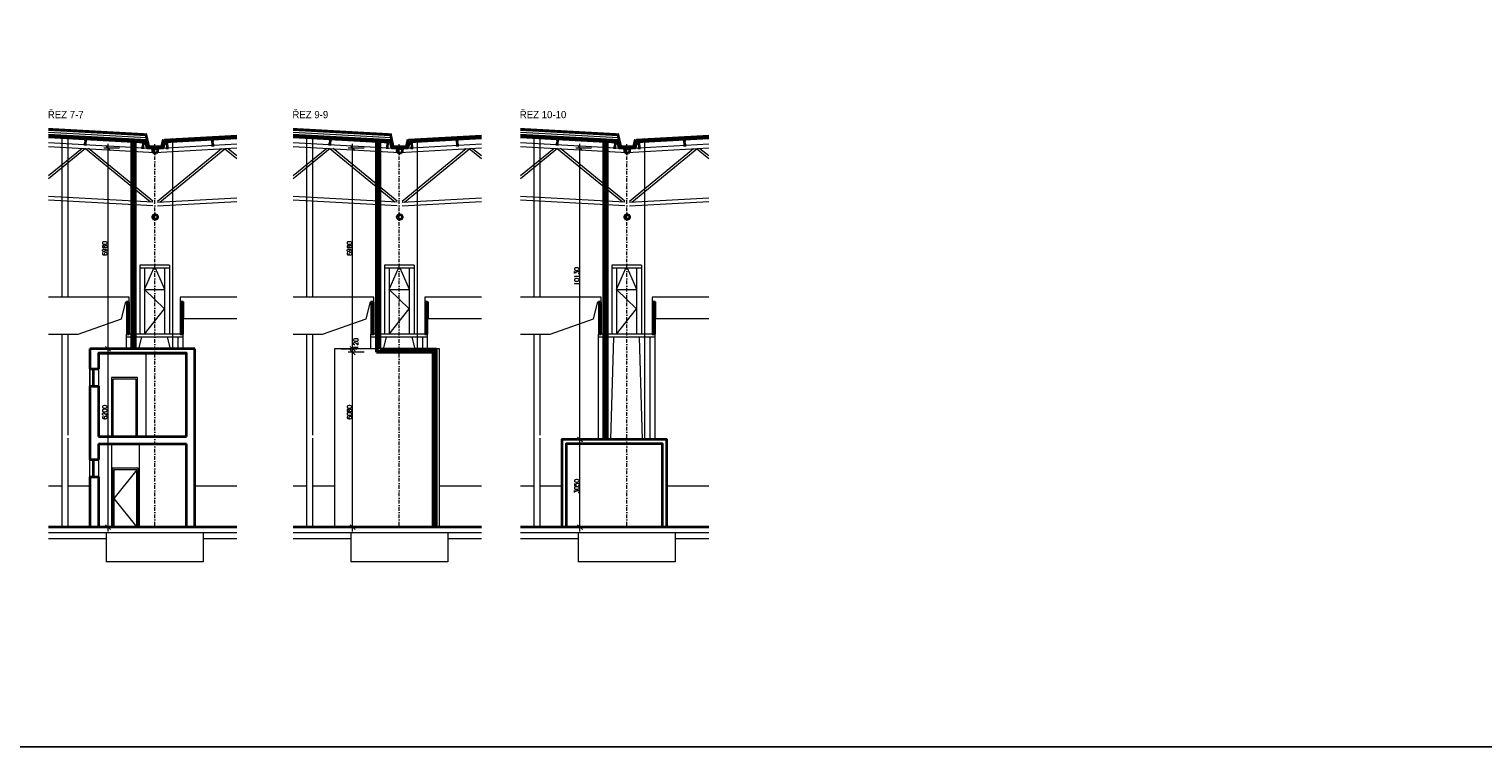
# Model space of a CAD drawing. Header units: millimetres. Extents: x -485339 to 350584, y -2181201 to -313328.
# Tile 67 of 115: x 47745 to 98275, y -1189934 to -1164978. Entities that reach past the tile are written whole.
import ezdxf

# ---------------------------------------------------------------- set-up
doc = ezdxf.new("R2010")
doc.units = ezdxf.units.MM
doc.header["$LTSCALE"] = 10
doc.linetypes.add('DASHDOT', pattern=[25.4, 12.7, -6.35, 0, -6.35])
doc.linetypes.add('ČÁRKOVANÁ', pattern=[19.05, 12.7, -6.35])
doc.layers.get('Defpoints').update_dxf_attribs({"color": 201})
for name, color, linetype, lineweight in [('N_kóty', 10, 'Continuous', 18), ('N_čáry_obrys', 10, 'Continuous', 35), ('N_čáry_obv.plášt', 212, 'Continuous', 18), ('N_čáry_obv.plášt_obrys', 212, 'Continuous', 35), ('N_čáry_plné', 10, 'Continuous', 18), ('N_čáry_pod', 10, 'ČÁRKOVANÁ', 18), ('St__otvory_dveře', 40, 'Continuous', 18), ('St_otvory_okna', 40, 'Continuous', 18), ('St_popis', 250, 'Continuous', 18), ('St_sloupy_opláštění_pohled', 25, 'ČÁRKOVANÁ', 18), ('St_čáry_obrys', 5, 'Continuous', 35), ('St_čáry_plné', 250, 'Continuous', 18), ('St_šrafy', 250, 'Continuous', 18)]:
    doc.layers.add(name, color=color, linetype=linetype, lineweight=lineweight)
doc.styles.add('Andy', font='txt')
doc.styles.get("Standard").update_dxf_attribs({"font": 'simplex.shx', "width": 0.8})
doc.linetypes.add('IZOLACE', pattern='A,0.0001,-0.1,[134,ltypeshp.shx,S=0.1,R=0,X=-0.1,Y=0],-0.2,[134,ltypeshp.shx,S=0.1,R=180,X=0.1,Y=0],-0.1', length=0.4001)
doc.linetypes.add('ZIGZAG', pattern='A,0.00254,-5.08,[131,ltypeshp.shx,S=5.08,R=0,X=-5.08,Y=0],-10.16,[131,ltypeshp.shx,S=5.08,R=180,X=5.08,Y=0],-5.08', length=20.32254)
doc.dimstyles.new('stavebníM100', dxfattribs={"dimtxt": 165, "dimasz": 170, "dimexe": 150, "dimexo": 100, "dimgap": 30, "dimtad": 1, "dimdec": 0, "dimtxsty": 'Standard', "dimblk": 'OBLIQUE', "dimcen": -2.5, "dimdle": 150, "dimclrd": 256, "dimclre": 256, "dimclrt": 256, "dimadec": 4, "dimazin": 0, "dimtfac": 1, "dimtdec": 0, "dimtmove": 2, "dimatfit": 3, "dimldrblk": 'OBLIQUE', "dimfxl": 400, "dimfxlon": 1, "dimlwd": -1, "dimlwe": -1, "dimarcsym": 0})

# ---------------------------------------------------------------- blocks, each defined once
blk = doc.blocks.new('G$C17CABAA1')
at = {"layer": 'St_čáry_obrys'}
for points in [[(-45, 0), (45, 0)], [(0, 0), (0, -180)], [(-45, -180), (45, -180)]]:
    blk.add_lwpolyline(points, dxfattribs=at)
blk = doc.blocks.new('G$CB422E4FE')
at = {"layer": 'St_čáry_obrys'}
for points in [[(50, 0), (-50, 0)], [(0, -1111), (0, 0)], [(50, -1111), (-50, -1111)]]:
    blk.add_lwpolyline(points, dxfattribs=at)
blk = doc.blocks.new('_OBLIQUE')
at = {"color": 0, "linetype": 'ByBlock'}
blk.add_line((-0.5, -0.5), (0.5, 0.5), dxfattribs=at)
blk = doc.blocks.new('*D2669')
at = {"layer": 'Defpoints', "color": 0, "transparency": 16777216}
for p in [(49525, -1176095), (50489, -1176095), (49715, -1182295)]:
    blk.add_point(p, dxfattribs=at)
at = {"layer": 'N_kóty', "transparency": 16777216}
for p, q in [((50089, -1176095), (50639, -1176095)), ((50489, -1182445), (50489, -1175945)), ((50089, -1182295), (50639, -1182295))]:
    blk.add_line(p, q, dxfattribs=at)
at = {"layer": 'N_kóty', "linetype": 'ByBlock', "transparency": 16777216, "xscale": 170, "yscale": 170, "zscale": 170}
for p, rotation in [((50489, -1176095), 90), ((50489, -1182295), 270)]:
    blk.add_blockref('_OBLIQUE', p, dxfattribs=dict(at, rotation=rotation))
at = {"layer": 'N_kóty', "transparency": 16777216, "insert": (50376, -1178299), "char_height": 165, "attachment_point": 5, "rotation": 90}
blk.add_mtext('6200', dxfattribs=at)
blk = doc.blocks.new('*D2670')
at = {"layer": 'Defpoints', "color": 0, "transparency": 16777216}
for p in [(50489, -1169115), (51586, -1169115), (49525, -1176095)]:
    blk.add_point(p, dxfattribs=at)
at = {"layer": 'N_kóty', "transparency": 16777216}
for p, q in [((50889, -1169115), (50339, -1169115)), ((50489, -1176245), (50489, -1168965)), ((50089, -1176095), (50639, -1176095))]:
    blk.add_line(p, q, dxfattribs=at)
at = {"layer": 'N_kóty', "linetype": 'ByBlock', "transparency": 16777216, "xscale": 170, "yscale": 170, "zscale": 170}
for p, rotation in [((50489, -1169115), 90), ((50489, -1176095), 270)]:
    blk.add_blockref('_OBLIQUE', p, dxfattribs=dict(at, rotation=rotation))
at = {"layer": 'N_kóty', "transparency": 16777216, "insert": (50376, -1172605), "char_height": 165, "attachment_point": 5, "rotation": 90}
blk.add_mtext('6980', dxfattribs=at)
blk = doc.blocks.new('*D2690')
at = {"layer": 'Defpoints', "color": 0, "transparency": 16777216}
for p in [(58990, -1176215), (59822, -1176215), (58217, -1182295)]:
    blk.add_point(p, dxfattribs=at)
at = {"layer": 'N_kóty', "transparency": 16777216}
for p, q in [((59390, -1176215), (58840, -1176215)), ((58990, -1182445), (58990, -1176065)), ((58590, -1182295), (59140, -1182295))]:
    blk.add_line(p, q, dxfattribs=at)
at = {"layer": 'N_kóty', "linetype": 'ByBlock', "transparency": 16777216, "xscale": 170, "yscale": 170, "zscale": 170}
for p, rotation in [((58990, -1176215), 90), ((58990, -1182295), 270)]:
    blk.add_blockref('_OBLIQUE', p, dxfattribs=dict(at, rotation=rotation))
at = {"layer": 'N_kóty', "transparency": 16777216, "insert": (58878, -1178299), "char_height": 165, "attachment_point": 5, "rotation": 90}
blk.add_mtext('6080', dxfattribs=at)
blk = doc.blocks.new('*D2691')
at = {"layer": 'Defpoints', "color": 0, "transparency": 16777216}
for p in [(58990, -1169115), (60087, -1169115), (58027, -1176095)]:
    blk.add_point(p, dxfattribs=at)
at = {"layer": 'N_kóty', "transparency": 16777216}
for p, q in [((59390, -1169115), (58840, -1169115)), ((58990, -1176245), (58990, -1168965)), ((58590, -1176095), (59140, -1176095))]:
    blk.add_line(p, q, dxfattribs=at)
at = {"layer": 'N_kóty', "linetype": 'ByBlock', "transparency": 16777216, "xscale": 170, "yscale": 170, "zscale": 170}
for p, rotation in [((58990, -1169115), 90), ((58990, -1176095), 270)]:
    blk.add_blockref('_OBLIQUE', p, dxfattribs=dict(at, rotation=rotation))
at = {"layer": 'N_kóty', "transparency": 16777216, "insert": (58878, -1172605), "char_height": 165, "attachment_point": 5, "rotation": 90}
blk.add_mtext('6980', dxfattribs=at)
blk = doc.blocks.new('*D2692')
at = {"layer": 'Defpoints', "color": 0, "transparency": 16777216}
for p in [(58990, -1176095), (59822, -1176095), (59822, -1176215)]:
    blk.add_point(p, dxfattribs=at)
at = {"layer": 'N_kóty', "transparency": 16777216}
for p, q in [((59390, -1176095), (58840, -1176095)), ((59390, -1176215), (58840, -1176215)), ((58990, -1176365), (58990, -1175945))]:
    blk.add_line(p, q, dxfattribs=at)
at = {"layer": 'N_kóty', "linetype": 'ByBlock', "transparency": 16777216, "xscale": 170, "yscale": 170, "zscale": 170}
for p, rotation in [((58990, -1176095), 90), ((58990, -1176215), 270)]:
    blk.add_blockref('_OBLIQUE', p, dxfattribs=dict(at, rotation=rotation))
at = {"layer": 'N_kóty', "transparency": 16777216, "insert": (59105, -1175914), "char_height": 165, "attachment_point": 5, "rotation": 90}
blk.add_mtext('120', dxfattribs=at)
blk = doc.blocks.new('*D2693')
at = {"layer": 'Defpoints', "color": 0, "transparency": 16777216}
for p in [(66893, -1179245), (67725, -1179245), (66120, -1182295)]:
    blk.add_point(p, dxfattribs=at)
at = {"layer": 'N_kóty', "transparency": 16777216}
for p, q in [((67293, -1179245), (66743, -1179245)), ((66893, -1182445), (66893, -1179095)), ((66493, -1182295), (67043, -1182295))]:
    blk.add_line(p, q, dxfattribs=at)
at = {"layer": 'N_kóty', "linetype": 'ByBlock', "transparency": 16777216, "xscale": 170, "yscale": 170, "zscale": 170}
for p, rotation in [((66893, -1179245), 90), ((66893, -1182295), 270)]:
    blk.add_blockref('_OBLIQUE', p, dxfattribs=dict(at, rotation=rotation))
at = {"layer": 'N_kóty', "transparency": 16777216, "insert": (66781, -1180871), "char_height": 165, "attachment_point": 5, "rotation": 90}
blk.add_mtext('3050', dxfattribs=at)
blk = doc.blocks.new('*D2694')
at = {"layer": 'Defpoints', "color": 0, "transparency": 16777216}
for p in [(66893, -1169115), (67990, -1169115), (66310, -1179245)]:
    blk.add_point(p, dxfattribs=at)
at = {"layer": 'N_kóty', "transparency": 16777216}
for p, q in [((67293, -1169115), (66743, -1169115)), ((66893, -1179395), (66893, -1168965)), ((66493, -1179245), (67043, -1179245))]:
    blk.add_line(p, q, dxfattribs=at)
at = {"layer": 'N_kóty', "linetype": 'ByBlock', "transparency": 16777216, "xscale": 170, "yscale": 170, "zscale": 170}
for p, rotation in [((66893, -1169115), 90), ((66893, -1179245), 270)]:
    blk.add_blockref('_OBLIQUE', p, dxfattribs=dict(at, rotation=rotation))
at = {"layer": 'N_kóty', "transparency": 16777216, "insert": (66781, -1173573), "char_height": 165, "attachment_point": 5, "rotation": 90}
blk.add_mtext('10130', dxfattribs=at)

msp = doc.modelspace()

# ---------------------------------------------------------------- linework, layer by layer
at = {"layer": 'Defpoints'}
msp.add_lwpolyline([(-480994, -929890.9), (286897.8, -929890.9), (286897.8, -1189933.9), (-480994, -1189933.9)], close=True, dxfattribs=at)
at = {"layer": 'N_čáry_obrys'}
for points in [[(51790.2, -1168604.8), (51891.9, -1169043.5), (52127.2, -1169056.5), (52362.6, -1169043.5), (52416.2, -1168811.9)], [(60291.8, -1168604.8), (60393.4, -1169043.5), (60628.8, -1169056.5), (60864.1, -1169043.5), (60917.8, -1168811.9)], [(68194.6, -1168604.8), (68296.3, -1169043.5), (68531.6, -1169056.5), (68767, -1169043.5), (68820.6, -1168811.9)]]:
    msp.add_lwpolyline(points, dxfattribs=at)
at = {"layer": 'N_čáry_obv.plášt', "linetype": 'ZIGZAG'}
for points in [[(51380.8, -1176095.1), (51380.8, -1168905.8)], [(59882.4, -1176155.1), (59882.4, -1168905.8)], [(67785.2, -1179245.1), (67785.2, -1168905.8)], [(59882.4, -1176155.1), (61833.2, -1176155.1), (61833.2, -1182295.1)]]:
    msp.add_lwpolyline(points, dxfattribs=at)
at = {"layer": 'N_čáry_obv.plášt_obrys'}
for points in [[(51320.8, -1176095.1), (51320.8, -1168902.5)], [(51440.8, -1176095.1), (51440.8, -1168909.1)], [(59822.4, -1176215.1), (59822.4, -1168902.5)], [(59942.4, -1176095.1), (59942.4, -1168909.1)], [(67725.2, -1179245.1), (67725.2, -1168902.5)], [(67845.2, -1179245.1), (67845.2, -1168909.1)], [(59822.4, -1176215.1), (61773.2, -1176215.1), (61773.2, -1182295.1)], [(59942.4, -1176095.1), (61893.2, -1176095.1), (61893.2, -1182295.1)]]:
    msp.add_lwpolyline(points, dxfattribs=at)
at = {"layer": 'N_čáry_obv.plášt_obrys', "lineweight": 18}
for points in [[(52742.5, -1176095.1), (52742.5, -1168912.7)], [(61244, -1176095.1), (61244, -1168912.7)], [(69146.8, -1179245.1), (69146.8, -1168912.7)]]:
    msp.add_lwpolyline(points, dxfattribs=at)
at = {"layer": 'N_čáry_plné'}
for points in [[(48419.2, -1168429.4), (51792.6, -1168615)], [(48419.2, -1168489.5), (51806.7, -1168675.9)], [(48419.2, -1168629.7), (51839.6, -1168817.9)], [(56920.8, -1168429.4), (60294.1, -1168615)], [(56920.8, -1168489.5), (60308.2, -1168675.9)], [(56920.8, -1168629.7), (60341.2, -1168817.9)], [(64823.6, -1168429.4), (68197, -1168615)], [(64823.6, -1168489.5), (68211.1, -1168675.9)], [(64823.6, -1168629.7), (68244, -1168817.9)]]:
    msp.add_lwpolyline(points, dxfattribs=at)
at = {"layer": 'N_čáry_plné', "linetype": 'IZOLACE', "ltscale": 6}
for points in [[(48419.2, -1168459.4), (51799.6, -1168645.4)], [(56920.8, -1168459.4), (60301.2, -1168645.4)], [(64823.6, -1168459.4), (68204, -1168645.4)]]:
    msp.add_lwpolyline(points, dxfattribs=at)
at = {"layer": 'N_čáry_plné', "linetype": 'IZOLACE', "ltscale": 12}
for points in [[(48419.2, -1168559.6), (51823.1, -1168746.9)], [(56920.8, -1168559.6), (60324.7, -1168746.9)], [(64823.6, -1168559.6), (68227.5, -1168746.9)]]:
    msp.add_lwpolyline(points, dxfattribs=at)
at = {"layer": 'N_čáry_pod', "const_width": 10}
for points in [[(48419.2, -1168419.4), (51790.2, -1168604.8)], [(56920.8, -1168419.4), (60291.8, -1168604.8)], [(64823.6, -1168419.4), (68194.6, -1168604.8)]]:
    msp.add_lwpolyline(points, dxfattribs=at)
at = {"layer": 'St__otvory_dveře'}
for points in [[(50611.6, -1179145.1), (51511.6, -1179145.1), (51511.6, -1177095.1), (50611.6, -1177095.1)], [(50661.6, -1179145.1), (51461.6, -1179145.1), (51461.6, -1177145.1), (50661.6, -1177145.1)], [(50641.6, -1182295.1), (51541.6, -1182295.1), (51541.6, -1180245.1), (50641.6, -1180245.1)], [(50691.6, -1182295.1), (51491.6, -1182295.1), (51491.6, -1180295.1), (50691.6, -1180295.1)]]:
    msp.add_lwpolyline(points, close=True, dxfattribs=at)
msp.add_lwpolyline([(51491.6, -1180295.1), (50691.6, -1181295.1), (51491.6, -1182295.1)], dxfattribs=at)
at = {"layer": 'St_otvory_okna'}
for points in [[(49961.6, -1177395.1), (49961.6, -1176795.1)], [(50011.6, -1177395.1), (50011.6, -1176795.1)], [(49961.6, -1180545.1), (49961.6, -1179945.1)], [(50011.6, -1180545.1), (50011.6, -1179945.1)]]:
    msp.add_lwpolyline(points, dxfattribs=at)
at = {"layer": 'St_sloupy_opláštění_pohled', "linetype": 'Continuous'}
for points in [[(48886.6, -1168705.5), (48886.6, -1174295.1)], [(49096.6, -1168717.1), (49096.6, -1174295.1)], [(57388.2, -1168705.5), (57388.2, -1174295.1)], [(57598.2, -1168717.1), (57598.2, -1174295.1)], [(65291, -1168705.5), (65291, -1174295.1)], [(65501, -1168717.1), (65501, -1174295.1)], [(48886.6, -1175585.1), (48886.6, -1182292.4)], [(49096.6, -1175585.1), (49096.6, -1179095.1)], [(57388.2, -1175585.1), (57388.2, -1182292.4)], [(57598.2, -1175585.1), (57598.2, -1179095.1)], [(65291, -1175585.1), (65291, -1182292.4)], [(65501, -1175585.1), (65501, -1179095.1)], [(49096.6, -1179195.1), (49096.6, -1182292.4)], [(57598.2, -1179195.1), (57598.2, -1182292.4)], [(65501, -1179195.1), (65501, -1182292.4)]]:
    msp.add_lwpolyline(points, dxfattribs=at)
at = {"layer": 'St_čáry_obrys'}
for p, q in [((53511.6, -1176095.1), (49861.6, -1176095.1)), ((49861.6, -1176095.1), (49861.6, -1176795.1)), ((53511.6, -1182295.1), (53511.6, -1176095.1)), ((49861.6, -1176795.1), (50161.6, -1176795.1)), ((49861.6, -1177395.1), (50161.6, -1177395.1)), ((49861.6, -1177395.1), (49861.6, -1179945.1)), ((49861.6, -1179945.1), (50161.6, -1179945.1)), ((49861.6, -1180545.1), (50161.6, -1180545.1)), ((49861.6, -1180545.1), (49861.6, -1182295.1))]:
    msp.add_line(p, q, dxfattribs=at)
for points in [[(48419.2, -1168692.8), (51781.6, -1168877.8)], [(54965, -1168740.4), (52472.9, -1168877.5)], [(56920.8, -1168692.8), (60283.2, -1168877.8)], [(63466.6, -1168740.4), (60974.4, -1168877.5)], [(64823.6, -1168692.8), (68186, -1168877.8)], [(71369.4, -1168740.4), (68877.3, -1168877.5)], [(51781.6, -1168877.8), (51835.6, -1169110.5), (52127.2, -1169126.6), (52418.9, -1169110.5), (52472.9, -1168877.5)], [(51818.8, -1168816.7), (51875.8, -1169062.7), (52127.2, -1169076.5), (52378.7, -1169062.7), (52435.7, -1168816.4)], [(60283.2, -1168877.8), (60337.1, -1169110.5), (60628.8, -1169126.6), (60920.4, -1169110.5), (60974.4, -1168877.5)], [(60320.4, -1168816.7), (60377.4, -1169062.7), (60628.8, -1169076.5), (60880.2, -1169062.7), (60937.3, -1168816.4)], [(68186, -1168877.8), (68240, -1169110.5), (68531.6, -1169126.6), (68823.3, -1169110.5), (68877.3, -1168877.5)], [(68223.2, -1168816.7), (68280.2, -1169062.7), (68531.6, -1169076.5), (68783, -1169062.7), (68840.1, -1168816.4)], [(53211.6, -1179145.1), (53211.6, -1176245.1), (50161.6, -1176245.1), (50161.6, -1176795.1)], [(50161.6, -1176245.1), (53211.6, -1176245.1)], [(50161.6, -1177395.1), (50161.6, -1179145.1)], [(50161.6, -1179145.1), (53211.6, -1179145.1)], [(69916, -1182295.1), (69916, -1179245.1), (66266, -1179245.1), (66266, -1182295.1)], [(50161.6, -1179395.1), (53211.6, -1179395.1)], [(50161.6, -1179395.1), (50161.6, -1179945.1)], [(53211.6, -1182295.1), (53211.6, -1179395.1)], [(69766, -1182295.1), (69766, -1179395.1), (66416, -1179395.1), (66416, -1182295.1)], [(50161.6, -1180545.1), (50161.6, -1182295.1)], [(54965, -1182295.1), (48419.2, -1182295.1)], [(63466.6, -1182295.1), (56920.8, -1182295.1)], [(71369.4, -1182295.1), (64823.6, -1182295.1)]]:
    msp.add_lwpolyline(points, dxfattribs=at)
for centre in [(52127.2, -1169211.6), (60628.8, -1169211.6), (68531.6, -1169211.6), (52127.2, -1171511.6), (60628.8, -1171511.6), (68531.6, -1171511.6)]:
    msp.add_circle(centre, 85, dxfattribs=at)
at = {"layer": 'St_čáry_plné', "linetype": 'ČÁRKOVANÁ', "const_width": 10}
for points in [[(48419.2, -1168629.7), (51818.8, -1168816.7)], [(54965, -1168677.3), (52435.7, -1168816.4)], [(56920.8, -1168629.7), (60320.4, -1168816.7)], [(63466.6, -1168677.3), (60937.3, -1168816.4)], [(64823.6, -1168629.7), (68223.2, -1168816.7)], [(71369.4, -1168677.3), (68840.1, -1168816.4)]]:
    msp.add_lwpolyline(points, dxfattribs=at)
at = {"layer": 'St_čáry_plné'}
for points in [[(48419.2, -1168629.7), (51818.8, -1168816.7)], [(48419.2, -1168742.9), (51793.4, -1168928.5)], [(54965, -1168677.3), (52435.7, -1168816.4)], [(56920.8, -1168629.7), (60320.4, -1168816.7)], [(56920.8, -1168742.9), (60294.9, -1168928.5)], [(63466.6, -1168677.3), (60937.3, -1168816.4)], [(64823.6, -1168629.7), (68223.2, -1168816.7)], [(64823.6, -1168742.9), (68197.8, -1168928.5)], [(71369.4, -1168677.3), (68840.1, -1168816.4)], [(48419.2, -1168922.7), (52127.2, -1169126.6), (54965, -1168970.5)], [(48419.2, -1169062.9), (52127.2, -1169266.8), (54965, -1169110.7)], [(49589.8, -1169126.7), (48419.2, -1170083.4)], [(49707.6, -1169133.7), (48419.2, -1170186.7)], [(51960.9, -1170994.8), (49700.5, -1169146)], [(52042.2, -1170958), (49812, -1169133.8)], [(52206.7, -1170958), (54437, -1169133.8)], [(52288.1, -1170994.8), (54548.4, -1169146)], [(54965, -1168790.5), (52461.1, -1168928.2)], [(54541.3, -1169133.7), (54965, -1169480)], [(54659.1, -1169126.7), (54965, -1169376.7)], [(56920.8, -1168922.7), (60628.8, -1169126.6), (63466.6, -1168970.5)], [(56920.8, -1169062.9), (60628.8, -1169266.8), (63466.6, -1169110.7)], [(58091.4, -1169126.7), (56920.8, -1170083.4)], [(58209.2, -1169133.7), (56920.8, -1170186.7)], [(60462.5, -1170994.8), (58202.1, -1169146)], [(60543.8, -1170958), (58313.5, -1169133.8)], [(60708.3, -1170958), (62938.6, -1169133.8)], [(60789.6, -1170994.8), (63050, -1169146)], [(63466.6, -1168790.5), (60962.7, -1168928.2)], [(63042.9, -1169133.7), (63466.6, -1169480)], [(63160.7, -1169126.7), (63466.6, -1169376.7)], [(64823.6, -1168922.7), (68531.6, -1169126.6), (71369.4, -1168970.5)], [(64823.6, -1169062.9), (68531.6, -1169266.8), (71369.4, -1169110.7)], [(65994.2, -1169126.7), (64823.6, -1170083.4)], [(66112, -1169133.7), (64823.6, -1170186.7)], [(68365.3, -1170994.8), (66104.9, -1169146)], [(68446.6, -1170958), (66216.3, -1169133.8)], [(68611.1, -1170958), (70841.4, -1169133.8)], [(68692.5, -1170994.8), (70952.8, -1169146)], [(71369.4, -1168790.5), (68865.5, -1168928.2)], [(70945.7, -1169133.7), (71369.4, -1169480)], [(71063.5, -1169126.7), (71369.4, -1169376.7)], [(52042.2, -1170999.3), (48419.2, -1170800.3)], [(52042.2, -1171119.4), (48419.2, -1170920.4)], [(52206.7, -1170999.3), (54965, -1170847.8)], [(52206.7, -1171119.4), (54965, -1170967.9)], [(60543.8, -1170999.3), (56920.8, -1170800.3)], [(60543.8, -1171119.4), (56920.8, -1170920.4)], [(60708.3, -1170999.3), (63466.6, -1170847.8)], [(60708.3, -1171119.4), (63466.6, -1170967.9)], [(68446.6, -1170999.3), (64823.6, -1170800.3)], [(68446.6, -1171119.4), (64823.6, -1170920.4)], [(68611.1, -1170999.3), (71369.4, -1170847.8)], [(68611.1, -1171119.4), (71369.4, -1170967.9)], [(51592.2, -1173185.1), (51592.2, -1175585.1)], [(52622.5, -1173185.1), (51592.2, -1173185.1)], [(52622.5, -1173285.1), (51592.2, -1173285.1)], [(51762.2, -1173285.1), (51762.2, -1175585.1)], [(51762.2, -1174030.4), (52079.8, -1173285.1)], [(52461, -1174030.4), (52143.5, -1173285.1)], [(52452.5, -1173285.1), (52452.5, -1175585.1)], [(52622.5, -1173185.1), (52622.5, -1175585.1)], [(60093.8, -1173185.1), (60093.8, -1175585.1)], [(61124, -1173185.1), (60093.8, -1173185.1)], [(61124, -1173285.1), (60093.8, -1173285.1)], [(60263.8, -1173285.1), (60263.8, -1175585.1)], [(60263.8, -1174030.4), (60581.3, -1173285.1)], [(60962.6, -1174030.4), (60645, -1173285.1)], [(60954, -1173285.1), (60954, -1175585.1)], [(61124, -1173185.1), (61124, -1175585.1)], [(67996.6, -1173185.1), (67996.6, -1175585.1)], [(69026.8, -1173185.1), (67996.6, -1173185.1)], [(69026.8, -1173285.1), (67996.6, -1173285.1)], [(68166.6, -1173285.1), (68166.6, -1175585.1)], [(68166.6, -1174030.4), (68484.2, -1173285.1)], [(68865.4, -1174030.4), (68547.9, -1173285.1)], [(68856.8, -1173285.1), (68856.8, -1175585.1)], [(69026.8, -1173185.1), (69026.8, -1175585.1)], [(48419.2, -1175585.1), (49447.6, -1175585.1), (50956.9, -1175049.3), (51109, -1174457.2), (51226.6, -1174457.2), (51226.6, -1174295.1), (48419.2, -1174295.1)], [(51762.2, -1175585.1), (52452.5, -1174706.9), (51762.2, -1174030.4), (52452.5, -1174030.4)], [(54965, -1174295.1), (52996, -1174295.1), (52996, -1174457.2), (53113.6, -1174457.2), (53113.6, -1175041.6), (54965, -1175041.6)], [(56920.8, -1175585.1), (57949.2, -1175585.1), (59458.4, -1175049.3), (59610.5, -1174457.2), (59728.2, -1174457.2), (59728.2, -1174295.1), (56920.8, -1174295.1)], [(60263.8, -1175585.1), (60954, -1174706.9), (60263.8, -1174030.4), (60954, -1174030.4)], [(63466.6, -1174295.1), (61497.5, -1174295.1), (61497.5, -1174457.2), (61615.2, -1174457.2), (61615.2, -1175041.6), (63466.6, -1175041.6)], [(64823.6, -1175585.1), (65852, -1175585.1), (67361.3, -1175049.3), (67513.4, -1174457.2), (67631, -1174457.2), (67631, -1174295.1), (64823.6, -1174295.1)], [(68166.6, -1175585.1), (68856.8, -1174706.9), (68166.6, -1174030.4), (68856.8, -1174030.4)], [(71369.4, -1174295.1), (69400.4, -1174295.1), (69400.4, -1174457.2), (69518, -1174457.2), (69518, -1175041.6), (71369.4, -1175041.6)], [(51126.6, -1174473.5), (51126.6, -1175585.1)], [(51226.6, -1174473.5), (51226.6, -1175585.1)], [(52996.6, -1174473.5), (52996.6, -1175585.1)], [(53096.6, -1174473.5), (53096.6, -1175585.1)], [(59628.2, -1174473.5), (59628.2, -1175585.1)], [(59728.2, -1174473.5), (59728.2, -1175585.1)], [(61498.2, -1174473.5), (61498.2, -1175585.1)], [(61598.2, -1174473.5), (61598.2, -1175585.1)], [(67531, -1174473.5), (67531, -1175585.1)], [(67631, -1174473.5), (67631, -1175585.1)], [(69401, -1174473.5), (69401, -1175585.1)], [(69501, -1174473.5), (69501, -1175585.1)], [(53096.6, -1175585.1), (51126.6, -1175585.1)], [(53096.6, -1175685.1), (51126.6, -1175685.1)], [(51557.7, -1176095.1), (51668.6, -1175685.1)], [(52665.6, -1176095.1), (52554.7, -1175685.1)], [(61598.2, -1175585.1), (59628.2, -1175585.1)], [(61598.2, -1175685.1), (59628.2, -1175685.1)], [(60059.2, -1176095.1), (60170.1, -1175685.1)], [(61167.1, -1176095.1), (61056.2, -1175685.1)], [(69501, -1175585.1), (67531, -1175585.1)], [(69501, -1175685.1), (67531, -1175685.1)], [(67962.1, -1179245.1), (68073, -1175685.1)], [(69070, -1179245.1), (68959.1, -1175685.1)], [(51811.6, -1179145.1), (51811.6, -1176245.1)], [(50611.6, -1179395.1), (50611.6, -1182295.1)], [(51581.6, -1182295.1), (51581.6, -1179395.1)], [(48419.2, -1180855.1), (48886.6, -1180855.1)], [(49096.6, -1180855.1), (49861.6, -1180855.1)], [(53511.6, -1180855.1), (54965, -1180855.1)], [(56920.8, -1180855.1), (57388.2, -1180855.1)], [(57598.2, -1180855.1), (58363.2, -1180855.1)], [(62013.2, -1180855.1), (63466.6, -1180855.1)], [(64823.6, -1180855.1), (65291, -1180855.1)], [(65501, -1180855.1), (66266, -1180855.1)], [(69916, -1180855.1), (71369.4, -1180855.1)], [(54965, -1182495.1), (48419.2, -1182495.1)], [(50426.6, -1182695.1), (48419.2, -1182695.1)], [(54965, -1182695.1), (53796.6, -1182695.1)], [(63466.6, -1182495.1), (56920.8, -1182495.1)], [(58928.2, -1182695.1), (56920.8, -1182695.1)], [(63466.6, -1182695.1), (62298.2, -1182695.1)], [(71369.4, -1182495.1), (64823.6, -1182495.1)], [(66831, -1182695.1), (64823.6, -1182695.1)], [(71369.4, -1182695.1), (70201, -1182695.1)], [(53796.6, -1183495.1), (50426.6, -1183495.1)], [(62298.2, -1183495.1), (58928.2, -1183495.1)], [(70201, -1183495.1), (66831, -1183495.1)]]:
    msp.add_lwpolyline(points, dxfattribs=at)
at = {"layer": 'St_čáry_plné', "linetype": 'IZOLACE', "ltscale": 7}
for points in [[(48419.2, -1168659.8), (51825.9, -1168847.2)], [(54965, -1168707.3), (52428.7, -1168846.9)], [(56920.8, -1168659.8), (60327.4, -1168847.2)], [(63466.6, -1168707.3), (60930.2, -1168846.9)], [(64823.6, -1168659.8), (68230.3, -1168847.2)], [(71369.4, -1168707.3), (68833.1, -1168846.9)]]:
    msp.add_lwpolyline(points, dxfattribs=at)
at = {"layer": 'St_čáry_plné'}
for points in [[(58363.2, -1182295.1), (62013.2, -1182295.1), (62013.2, -1176095.1), (58363.2, -1176095.1)], [(66266, -1182295.1), (69916, -1182295.1), (69916, -1179245.1), (66266, -1179245.1)]]:
    msp.add_lwpolyline(points, close=True, dxfattribs=at)
at = {"layer": 'St_šrafy', "linetype": 'DASHDOT'}
for points in [[(52111.6, -1182295.1), (52111.6, -1182234.2), (52111.6, -1168984.5)], [(60613.2, -1182295.1), (60613.2, -1182234.2), (60613.2, -1168984.5)], [(68516, -1182295.1), (68516, -1182234.2), (68516, -1168984.5)], [(52111.6, -1182295.1), (52111.6, -1182234.2), (52111.6, -1171529.5)], [(52111.6, -1182295.1), (52111.6, -1182234.2), (52111.6, -1171529.5)], [(60613.2, -1182295.1), (60613.2, -1182234.2), (60613.2, -1171529.5)], [(60613.2, -1182295.1), (60613.2, -1182234.2), (60613.2, -1171529.5)], [(68516, -1182295.1), (68516, -1182234.2), (68516, -1171529.5)], [(68516, -1182295.1), (68516, -1182234.2), (68516, -1171529.5)]]:
    msp.add_lwpolyline(points, dxfattribs=at)
at = {"layer": 'St_šrafy'}
for points in [[(51126.6, -1176095.1), (51126.6, -1175585.1)], [(51296.6, -1176095.1), (51296.6, -1175685.1)], [(52926.6, -1176095.1), (52926.6, -1175685.1)], [(53096.6, -1176095.1), (53096.6, -1175585.1)], [(59628.2, -1176095.1), (59628.2, -1175585.1)], [(59798.2, -1176095.1), (59798.2, -1175685.1)], [(61428.2, -1176095.1), (61428.2, -1175685.1)], [(61598.2, -1176095.1), (61598.2, -1175585.1)], [(67531, -1179245.1), (67531, -1175585.1)], [(67701, -1179245.1), (67701, -1175685.1)], [(69331, -1179245.1), (69331, -1175685.1)], [(69501, -1179245.1), (69501, -1175585.1)], [(49861.6, -1176795.1), (49861.6, -1177395.1)], [(49861.6, -1177395.1), (49861.6, -1176795.1)], [(50161.6, -1176795.1), (50161.6, -1177395.1)], [(50161.6, -1176795.1), (50161.6, -1177395.1)], [(49861.6, -1180545.1), (49861.6, -1179945.1)], [(50161.6, -1179945.1), (50161.6, -1180545.1)], [(50426.6, -1182495.1), (50426.6, -1183495.1)], [(53796.6, -1182495.1), (53796.6, -1183495.1)], [(58928.2, -1182495.1), (58928.2, -1183495.1)], [(62298.2, -1182495.1), (62298.2, -1183495.1)], [(66831, -1182495.1), (66831, -1183495.1)], [(70201, -1182495.1), (70201, -1183495.1)]]:
    msp.add_lwpolyline(points, dxfattribs=at)

# ---------------------------------------------------------------- block references
at = {"layer": 'St_čáry_obrys', "xscale": -1}
for p, rotation in [((49708.6, -1168813.8), 356.5599197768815), ((51705.5, -1168923.7), 356.5599197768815), ((54131.1, -1169016.6), 183.1488360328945), ((58210.1, -1168813.8), 356.5599197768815), ((60207.1, -1168923.7), 356.5599197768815), ((62632.6, -1169016.6), 183.1488360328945), ((66113, -1168813.8), 356.5599197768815), ((68109.9, -1168923.7), 356.5599197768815), ((70535.5, -1169016.6), 183.1488360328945)]:
    msp.add_blockref('G$C17CABAA1', p, dxfattribs=dict(at, rotation=rotation))
at = {"layer": 'St_čáry_obrys', "rotation": 3.440080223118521}
for p in [(52537.9, -1168923.7), (61039.5, -1168923.7), (68942.3, -1168923.7)]:
    msp.add_blockref('G$C17CABAA1', p, dxfattribs=at)
at = {"layer": 'St_čáry_obrys'}
for p in [(51176.6, -1174473.5), (53046.6, -1174473.5), (59678.2, -1174473.5), (61548.2, -1174473.5), (67581, -1174473.5), (69451, -1174473.5)]:
    msp.add_blockref('G$CB422E4FE', p, dxfattribs=at)

# ---------------------------------------------------------------- texts
at = {"layer": 'St_popis', "style": 'Andy'}
for s, p in [('ŘEZ 7-7', (48396.7, -1168076.5)), ('ŘEZ 9-9', (56898.2, -1168076.5)), ('ŘEZ 10-10', (64801, -1168076.5))]:
    msp.add_text(s, height=250, dxfattribs=at).set_placement(p)

# ---------------------------------------------------------------- dimensions: what is measured, and where the dimension line sits
at = {"layer": 'N_kóty'}
for base, p1, p2, picture, middle in [((50488.9, -1169115.3), (49525.3, -1176095.1), (51585.9, -1169115.3), '*D2670', (50376.4, -1172605.2)), ((58990.4, -1169115.3), (58026.8, -1176095.1), (60087.5, -1169115.3), '*D2691', (58877.9, -1172605.2))]:
    dim = msp.add_linear_dim(base=base, p1=p1, p2=p2, angle=90, dimstyle='stavebníM100', dxfattribs=at)
    dim.commit()
    dim.dimension.update_dxf_attribs({"geometry": picture, "text_midpoint": middle})
for base, p1, p2, picture, middle in [((66893.3, -1169115.3), (66310.1, -1179245.1), (67990.3, -1169115.3), '*D2694', (66780.8, -1173573.5)), ((58990.4, -1176095.1), (59822.4, -1176215.1), (59822.4, -1176095.1), '*D2692', (59104.8, -1175913.5)), ((50488.9, -1176095.1), (49715.3, -1182295.1), (49525.3, -1176095.1), '*D2669', (50376.4, -1178298.9)), ((58990.4, -1176215.1), (58216.8, -1182295.1), (59822.4, -1176215.1), '*D2690', (58877.9, -1178298.9)), ((66893.3, -1179245.1), (66119.7, -1182295.1), (67725.2, -1179245.1), '*D2693', (66780.8, -1180870.8))]:
    dim = msp.add_linear_dim(base=base, p1=p1, p2=p2, angle=90, dimstyle='stavebníM100', dxfattribs=at)
    dim.commit()
    dim.dimension.update_dxf_attribs({"geometry": picture, "text_midpoint": middle, "dimtype": 160})

doc.saveas('drawing.dxf')
